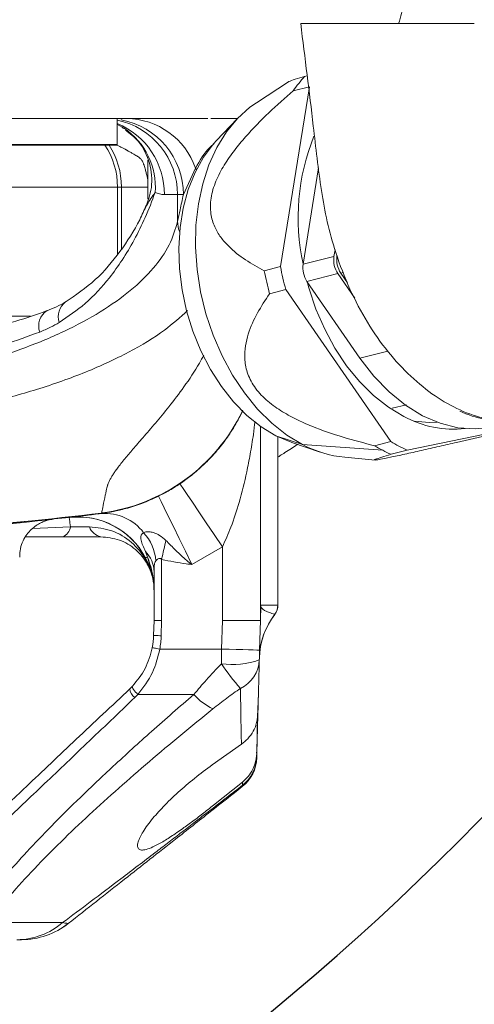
# Model space of a CAD drawing. Header units: millimetres. Extents: x 51337 to 61814, y -21781 to -12277.
# Tile 8 of 256: x 55260 to 55320, y -18571 to -18441. Entities that reach past the tile are written whole.
import ezdxf

# ---------------------------------------------------------------- set-up
doc = ezdxf.new("R2010")
doc.units = ezdxf.units.MM
doc.header["$LTSCALE"] = 0.3175
for name, color, linetype, lineweight in [('1轮廓实线层', 7, 'Continuous', 18), ('7标注层', 4, 'Continuous', 13), ('sub', 1, 'Continuous', 18), ('粗实线', 7, 'Continuous', 18)]:
    doc.layers.add(name, color=color, linetype=linetype, lineweight=lineweight)
doc.styles.add('标准汉字', font='gbenor.shx', dxfattribs={"bigfont": 'gbcbig.shx'})
doc.dimstyles.new('M1：15', dxfattribs={"dimscale": 15, "dimtxt": 3.5, "dimasz": 2.5, "dimexe": 2, "dimexo": 0, "dimgap": 0.5, "dimtad": 1, "dimdec": 4, "dimdsep": 46, "dimtxsty": '标准汉字', "dimcen": 5, "dimdle": 5, "dimclrd": 1, "dimclre": 1, "dimclrt": 256, "dimadec": 4, "dimazin": 2, "dimtfac": 1, "dimtdec": 4, "dimtmove": 0, "dimatfit": 3, "dimfxl": 1, "dimtolj": 1, "dimarcsym": 0})

# ---------------------------------------------------------------- blocks, each defined once
blk = doc.blocks.new('*D34')
at = {"layer": '7标注层', "color": 1, "lineweight": -2, "ltscale": 30, "transparency": 16777216}
blk.add_line((54654.41, -18378.15), (54761.15, -18359.33), dxfattribs=at)
blk.add_arc((55072.94, -18304.36), 346.6, 196.2021, 353.7979, dxfattribs=at)
at = {"layer": '7标注层', "color": 1, "lineweight": 20, "ltscale": 30, "transparency": 16777216}
for points in [[(55411.28, -18341.46), (55423.76, -18342.14), (55419.55, -18304.36)], [(54734.02, -18402.48), (54746.2, -18399.65), (54731.61, -18364.54)]]:
    blk.add_solid(points, dxfattribs=at)
at = {"layer": 'Defpoints', "color": 0, "lineweight": 20, "ltscale": 30, "transparency": 16777216}
for p in [(54794.67, -18304.36), (56512.47, -18304.36), (54654.41, -18378.15), (54935.66, -18622.61), (53093.16, -18653.45)]:
    blk.add_point(p, dxfattribs=at)
at = {"layer": '7标注层', "ltscale": 30, "transparency": 16777216, "insert": (55100.21, -18616.02), "char_height": 52.5, "attachment_point": 5, "rotation": 5, "style": '标准汉字'}
blk.add_mtext('\\A1;165%%D', dxfattribs=at)

msp = doc.modelspace()

# ---------------------------------------------------------------- linework, layer by layer
at = {"layer": '1轮廓实线层', "ltscale": 30}
for points in [[(55291.4169, -18452.26016), (55290.57701, -18452.85587), (55288.93637, -18454.33464), (55287.47386, -18456.10898), (55286.21083, -18458.15306), (55285.16567, -18460.43705), (55284.35365, -18462.92763), (55283.7866, -18465.5885), (55283.4728, -18468.38089), (55283.4168, -18471.26402), (55283.61944, -18474.19589), (55284.07775, -18477.13371), (55284.78505, -18480.03467), (55285.73104, -18482.85647), (55286.90191, -18485.55793), (55288.2806, -18488.09971), (55289.84698, -18490.44471), (55291.57824, -18492.55871), (55293.44911, -18494.41092), (55295.43232, -18495.97435), (55297.49895, -18497.22614)], [(55286.19029, -18457.23747), (55285.78757, -18457.68188), (55284.47103, -18459.4435), (55283.35682, -18461.45936), (55282.46253, -18463.69766), (55281.80226, -18466.12318), (55281.38641, -18468.6976), (55281.22156, -18471.38031), (55281.3103, -18474.12904), (55281.65122, -18476.90045), (55282.23897, -18479.65079), (55283.06424, -18482.33672), (55284.11405, -18484.91587), (55285.37185, -18487.34756), (55286.81776, -18489.59344), (55288.42901, -18491.61812), (55290.1802, -18493.38963), (55292.04369, -18494.88004), (55293.9901, -18496.06584)], [(55281.32625, -18469.30488), (55281.18876, -18468.87266), (55281.04367, -18467.88387)], [(55310.82787, -18493.52836), (55308.79686, -18492.29812), (55306.84782, -18490.76163), (55305.00918, -18488.94133), (55303.30775, -18486.86375), (55301.76835, -18484.55917), (55300.41342, -18482.0612), (55299.26272, -18479.40626), (55298.33304, -18476.63306), (55298.09923, -18475.78361)], [(55305.05378, -18485.84713), (55306.89286, -18488.23069), (55308.90464, -18490.31355), (55311.0547, -18492.06008), (55313.30626, -18493.44041), (55315.6208, -18494.43089), (55317.95867, -18495.0146), (55320.27995, -18495.18155), (55322.54486, -18494.92889)], [(55312.22399, -18494.17384), (55314.16615, -18494.34124), (55315.2345, -18494.29448)], [(55293.9901, -18496.06584), (55295.98871, -18496.92838), (55296.09699, -18496.96528)], [(55281.35622, -18502.38951), (55281.46416, -18502.5497), (55281.78256, -18503.02218), (55282.29917, -18503.78882), (55282.99416, -18504.82016), (55283.84084, -18506.07662), (55284.8067, -18507.50997), (55285.85466, -18509.06511), (55286.94445, -18510.68236)], [(55278.53269, -18504.0247), (55278.61795, -18504.19812), (55278.86934, -18504.7095), (55279.2772, -18505.53914), (55279.82587, -18506.65524), (55280.49431, -18508.01491), (55281.2568, -18509.56597), (55282.08411, -18511.24885), (55282.94446, -18512.9989)], [(55266.78476, -18506.81831), (55266.7864, -18506.82144), (55266.7877, -18506.82392)], [(55266.7877, -18506.82392), (55266.79002, -18506.84391), (55266.79691, -18506.90301), (55266.80832, -18507.00106), (55266.82424, -18507.13762), (55266.84456, -18507.31217), (55266.86922, -18507.524), (55266.89815, -18507.77229), (55266.9312, -18508.05606)], [(55271.05329, -18506.24223), (55271.02617, -18506.2709), (55271.00336, -18506.29409)], [(55278.9448, -18512.33836), (55279.01821, -18512.00964), (55279.09129, -18511.68244), (55279.16369, -18511.35819), (55279.23512, -18511.03838), (55279.30521, -18510.7245), (55279.37367, -18510.41796), (55279.44017, -18510.12011), (55279.50444, -18509.83237)], [(55277.68426, -18514.46455), (55277.67936, -18514.44714), (55277.67687, -18514.43838)], [(55278.89194, -18522.37379), (55278.69691, -18522.36869), (55278.5094, -18522.36377), (55278.33656, -18522.35924), (55278.18507, -18522.35528), (55278.06075, -18522.35203), (55277.96838, -18522.34959), (55277.91149, -18522.3481), (55277.89228, -18522.34762)], [(55278.70335, -18524.134), (55278.51166, -18524.0977), (55278.32735, -18524.06277), (55278.15749, -18524.03056), (55278.00862, -18524.00236), (55277.88643, -18523.97921), (55277.79563, -18523.96198), (55277.73971, -18523.9514), (55277.72084, -18523.94782)], [(55291.84208, -18524.26489), (55291.74604, -18524.26239), (55291.46161, -18524.25494), (55290.99972, -18524.24284), (55290.37811, -18524.22657), (55289.62069, -18524.20672), (55288.75655, -18524.1841), (55287.81891, -18524.15954), (55286.8438, -18524.134)], [(55275.83685, -18530.09497), (55275.66481, -18529.94554), (55275.50193, -18529.78291), (55275.35686, -18529.61575), (55275.23733, -18529.45294), (55275.14969, -18529.30312), (55275.09863, -18529.17432), (55275.08683, -18529.07335), (55275.11493, -18529.00558)]]:
    msp.add_lwpolyline(points, dxfattribs=at)
for centre, radius, start, end in [((55312.06263, -18461.57028), 19.16112, 138.2461032, 145.4501988), ((55271.05009, -18464.3443), 9.99358, 359.9368828, 78.2754259), ((55269.31458, -18464.26271), 9.99435, 359.4691232, 67.8618583), ((55271.82419, -18464.33831), 9.98662, 359.9024628, 79.5540731), ((55274.24761, -18464.04055), 9.68568, 19.2006499, 89.4446827), ((55268.77256, -18463.3727), 9.35113, 355.7066795, 56.0138967), ((55325.54107, -18467.36978), 28.62138, 158.0326657, 192.2883571), ((55263.14108, -18463.35532), 10, 0, 33.367013), ((55263.56921, -18463.34966), 10.09066, 359.9678423, 32.990251), ((55272.98086, -18457.75532), 0.1, 270, 0), ((55304.79397, -18472.95633), 3.19426, 171.6265487, 214.1707945), ((55305.18619, -18472.8749), 3.19417, 171.625913, 214.1714302), ((55332.76502, -18466.7227), 41.02284, 190.7307038, 195.0665282), ((55334.90124, -18466.18984), 41.01932, 190.7306609, 195.0668167), ((55300.72859, -18473.97008), 3.19426, 171.6265487, 214.1707945), ((55265.13485, -18481.62155), 2.37362, 122.394543, 199.9409137), ((55267.79783, -18480.41589), 2.45267, 127.2875284, 197.9019509), ((55267.94453, -18482.44453), 23.9999, 277.4425575, 334.3635809), ((55267.94473, -18482.43024), 23.9999, 277.4478269, 334.3374184), ((55317.43103, -18481.44792), 13.76731, 241.339022, 276.2136034), ((55324.1623, -18480.18825), 13.97617, 244.8631067, 273.094624), ((55304.4931, -18484.12512), 14.85109, 241.9038586, 264.4183738), ((55317.72555, -18479.37434), 20.97454, 239.1516471, 242.5422956), ((55319.56043, -18479.38679), 20.3495, 239.1001165, 246.0207835), ((55317.14932, -18480.48386), 19.72431, 242.5414817, 246.0759872), ((55267.94442, -18516.7509), 10.00006, 27.8482924, 96.6592991), ((55267.94444, -18516.75682), 10.00003, 14.6460849, 96.6425082), ((55271.46538, -18512.67533), 6.39794, 36.9701232, 94.1412286), ((55265.31405, -18507.83962), 1.63157, 291.7227482, 352.3767655), ((55271.33094, -18507.39362), 1.99942, 199.3488538, 258.854415), ((55271.92731, -18513.06), 6.28751, 4.9260296, 42.3099688), ((55274.13679, -18514.00298), 3.80803, 0.7930337, 45.4802442), ((55266.87129, -18517.57849), 11.25825, 17.1562911, 17.3119157), ((55287.20102, -18511.72558), 9.90297, 194.6389927, 195.8987577), ((55292.24143, -18518.35552), 2.00311, 323.0770438, 0.0053943), ((55292.25603, -18518.35532), 2, 322.7354384, 0), ((55301.80978, -18525.61594), 9.99965, 142.7659425, 178.49994), ((55301.73893, -18525.57653), 9.92779, 142.6888835, 178.4889847), ((55267.89572, -18522.08584), 10, 349.2690148, 358.5), ((55267.89572, -18522.08584), 11, 349.2690148, 358.5), ((55288.29908, -18515.89635), 10.26826, 261.6630483, 289.9850885), ((55312.50333, -18508.65719), 31.02994, 214.1051633, 221.6918943), ((55287.41052, -18525.33438), 4.4031, 295.8776832, 357.2416391), ((55276.18819, -18529.26426), 1.43566, 183.8933968, 238.6778673), ((55289.12724, -18524.90221), 7.87784, 221.2358775, 244.0961538), ((55286.47296, -18538.29561), 5, 308.1572266, 358.5), ((55286.52151, -18538.16787), 4.95482, 308.3985454, 358.4567809), ((55259.86511, -18553.09036), 9.26501, 270.1718021, 310.6812417), ((55260.48583, -18552.35532), 10, 270, 308.1572266)]:
    msp.add_arc(centre, radius, start, end, dxfattribs=at)
at = {"layer": 'sub', "color": 4, "ltscale": 30}
msp.add_arc((55072.94446, -18304.35532), 424.98931, 190, 170, dxfattribs=at)
at = {"layer": '粗实线', "ltscale": 30}
for p, q in [((55295.64702, -18449.50061), (55291.4169, -18452.26016)), ((55297.7682, -18448.81027), (55298.10076, -18448.72733)), ((55294.59921, -18473.82732), (55298.42055, -18450.17003)), ((55296.28088, -18450.70358), (55298.42055, -18450.17003)), ((55273.08086, -18457.75532), (55273.08086, -18454.35532)), ((55273.66824, -18454.4756), (55273.63417, -18454.51849)), ((55285.45249, -18454.35532), (55288.91667, -18454.35532)), ((55288.89227, -18454.38104), (55286.19029, -18457.23747)), ((55273.08086, -18455.13489), (55273.32703, -18455.22429)), ((55273.28209, -18455.20072), (55273.99977, -18455.619)), ((55273.69851, -18455.43139), (55273.94941, -18455.65437)), ((55258.15265, -18457.75532), (55273.08086, -18457.75532)), ((55272.98086, -18457.85533), (55258.23926, -18457.85533)), ((55277.13346, -18459.83164), (55277.13346, -18464.94256)), ((55283.39451, -18460.85515), (55281.8108, -18464.35531)), ((55283.52793, -18461.10653), (55283.39451, -18460.85515)), ((55299.61354, -18460.84382), (55297.56839, -18473.50492)), ((55251.01437, -18463.35532), (55273.14108, -18463.35532)), ((55273.14108, -18463.35532), (55273.14108, -18472.20271)), ((55273.14108, -18463.35532), (55273.65986, -18463.35532)), ((55273.65986, -18463.35532), (55277.13346, -18463.35532)), ((55273.65986, -18471.51621), (55273.65986, -18463.35532)), ((55281.04367, -18464.35531), (55279.3085, -18464.35531)), ((55281.8108, -18464.35531), (55281.04367, -18464.35531)), ((55281.04367, -18464.35531), (55281.04367, -18467.88387)), ((55277.00534, -18465.75483), (55276.79134, -18466.1821)), ((55301.77837, -18471.59602), (55301.63377, -18472.49116)), ((55297.56839, -18473.50492), (55301.63377, -18472.49116)), ((55292.45954, -18474.36087), (55294.59921, -18473.82732)), ((55298.08577, -18475.76417), (55302.15115, -18474.75042)), ((55302.15115, -18474.75042), (55304.36794, -18477.95819)), ((55302.54347, -18474.66897), (55302.89516, -18474.58126)), ((55302.54347, -18474.66897), (55303.41974, -18475.93697)), ((55293.15235, -18477.3862), (55295.29203, -18476.85262)), ((55309.11016, -18496.84801), (55295.29203, -18476.85262)), ((55298.08577, -18475.76417), (55305.05378, -18485.84713)), ((55251.01437, -18480.35531), (55261.6915, -18480.35531)), ((55305.05378, -18485.84713), (55308.70748, -18484.93605)), ((55311.17164, -18491.98492), (55309.28268, -18492.45595)), ((55291.94446, -18520.35533), (55291.94446, -18494.80983)), ((55327.91164, -18494.52945), (55311.29028, -18497.97999)), ((55293.9901, -18496.06584), (55297.49895, -18497.22614)), ((55294.24453, -18518.35533), (55294.24453, -18496.19507)), ((55294.25602, -18518.35533), (55294.25602, -18496.20076)), ((55296.09699, -18496.96528), (55299.8238, -18498.21862)), ((55297.49895, -18497.22614), (55308.05432, -18497.98613)), ((55306.97048, -18497.38156), (55309.11016, -18496.84801)), ((55303.04863, -18498.9058), (55307.05534, -18499.26444)), ((55309.15063, -18498.51354), (55311.29028, -18497.97999)), ((55266.7877, -18506.82392), (55253.27351, -18507.99965)), ((55261.95013, -18508.27758), (55266.9312, -18508.05606)), ((55266.9312, -18508.05606), (55269.44446, -18508.05606)), ((55265.91792, -18509.35533), (55261.10648, -18509.35533)), ((55270.94445, -18509.35533), (55265.91792, -18509.35533)), ((55286.94445, -18510.68236), (55282.94446, -18512.9989)), ((55286.94361, -18520.35533), (55286.94445, -18510.68236)), ((55277.10149, -18512.04129), (55276.80681, -18511.28783)), ((55278.9448, -18512.33836), (55278.9448, -18520.35533)), ((55277.62859, -18514.25754), (55277.68426, -18514.46455)), ((55277.66173, -18514.37428), (55277.68426, -18514.46455)), ((55277.94445, -18513.95028), (55277.94445, -18520.35533)), ((55291.94446, -18520.35533), (55291.99564, -18518.40117)), ((55292.00082, -18518.35533), (55294.24453, -18518.35533)), ((55294.24453, -18518.35533), (55294.25602, -18518.35533)), ((55293.8428, -18519.55887), (55293.84836, -18519.56542)), ((55277.94445, -18520.35533), (55277.89228, -18522.34762)), ((55277.94445, -18520.35533), (55278.9448, -18520.35533)), ((55278.9448, -18520.35533), (55278.89194, -18522.37379)), ((55286.94361, -18520.35533), (55286.8438, -18524.134)), ((55291.94446, -18520.35533), (55291.84208, -18524.26489)), ((55278.70335, -18524.134), (55286.8438, -18524.134)), ((55275.83685, -18530.09497), (55283.20309, -18530.09497)), ((55291.61747, -18532.84224), (55291.48709, -18537.82179)), ((55285.62396, -18539.36644), (55289.45309, -18536.62803)), ((55291.42978, -18538.95067), (55291.43294, -18538.82431)), ((55289.58513, -18541.61473), (55285.79927, -18544.64312)), ((55265.90451, -18560.11646), (55256.03884, -18560.11646)), ((55266.0407, -18560.67057), (55266.63131, -18560.22482)), ((55260.67359, -18562.32109), (55261.31788, -18562.32064))]:
    msp.add_line(p, q, dxfattribs=at)
for points, knots in [([(55310.15169, -18441.85533), (55310.40848, -18440.97167), (55310.88387, -18439.33584), (55310.88128, -18437.50503), (55310.88009, -18436.6632)], [0, 0, 0, 0, 59400.595933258, 109962.894702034, 109962.894702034, 109962.894702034, 109962.894702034]), ([(55325.0158, -18494.1405), (55323.90489, -18494.08442), (55321.6512, -18493.97066), (55318.23944, -18492.80757), (55314.88997, -18490.91796), (55311.69113, -18488.32955), (55308.67806, -18485.07414), (55305.96696, -18481.20708), (55303.64219, -18476.79191), (55301.91799, -18472.30342), (55300.68439, -18467.93385), (55299.70885, -18462.36625), (55298.74487, -18453.67225), (55297.8229, -18446.35283), (55297.25639, -18441.85533)], [0, 0, 0, 0, 35764.336399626, 72554.021447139, 108593.371705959, 145604.302391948, 183172.629791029, 221753.569357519, 260612.42279917, 300515.389352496, 332527.178577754, 364528.25130008, 430280.255300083, 535074.363699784, 535074.363699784, 535074.363699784, 535074.363699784]), ([(55297.25639, -18441.85533), (55299.65773, -18441.85533), (55304.47611, -18441.85533), (55309.91365, -18441.85533), (55313.81452, -18441.85533), (55316.45279, -18441.85533), (55318.69476, -18441.85533), (55319.64201, -18441.85533), (55320.11541, -18441.85533)], [0, 0, 0, 0, 67513.376540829, 135468.324340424, 170943.186982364, 206404.527844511, 243171.44351274, 279904.291840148, 279904.291840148, 279904.291840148, 279904.291840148]), ([(55295.65278, -18449.5094), (55295.67295, -18449.49554), (55295.76278, -18449.43378), (55296.47277, -18449.19905), (55297.33561, -18448.9401), (55297.7682, -18448.81027)], [0, 0, 0, 0, 19530.537355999, 87007.617801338, 154852.476658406, 154852.476658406, 154852.476658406, 154852.476658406]), ([(55292.45954, -18474.36087), (55291.62485, -18473.90657), (55289.95221, -18472.99621), (55288.04362, -18471.50524), (55286.71331, -18469.99863), (55285.88311, -18468.6254), (55285.35048, -18466.93054), (55285.34698, -18464.83716), (55286.02481, -18462.56424), (55287.15835, -18460.43829), (55288.51304, -18458.50931), (55290.46523, -18456.16559), (55293.05919, -18453.5258), (55295.20547, -18451.64565), (55296.28088, -18450.70358)], [0, 0, 0, 0, 65807.19960349, 131870.776759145, 165452.65715364, 199056.490446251, 232763.819360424, 266343.739940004, 299952.166261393, 333659.588569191, 367318.834276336, 400857.595078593, 467489.825103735, 534404.636556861, 534404.636556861, 534404.636556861, 534404.636556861]), ([(55151.30477, -18454.35532), (55151.45623, -18454.35532), (55151.74387, -18454.35532), (55152.63019, -18454.35532), (55153.76454, -18454.35532), (55155.14177, -18454.35532), (55156.73829, -18454.35532), (55158.54379, -18454.35532), (55161.04966, -18454.35532), (55164.48454, -18454.35532), (55169.17308, -18454.35532), (55174.69203, -18454.35532), (55181.1647, -18454.35532), (55188.63709, -18454.35532), (55196.70876, -18454.35532), (55205.23858, -18454.35532), (55214.07762, -18454.35532), (55223.0715, -18454.35532), (55232.06317, -18454.35532), (55240.89557, -18454.35532), (55249.41459, -18454.35532), (55257.47086, -18454.35532), (55264.92606, -18454.35532), (55271.28514, -18454.35532), (55276.66905, -18454.35532), (55281.11857, -18454.35532), (55283.91165, -18454.35532), (55284.99343, -18454.35532), (55285.01006, -18454.35532)], [0, 0, 0, 0, 46043.301921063, 87441.665452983, 124413.423361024, 158071.007888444, 189605.403934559, 219413.269746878, 247733.001543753, 296445.800068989, 341857.651847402, 386018.941708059, 436213.680487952, 486409.763276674, 536605.754089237, 586801.884487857, 636998.026494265, 687194.224401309, 737390.367165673, 787586.445975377, 837782.604699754, 887978.895320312, 938175.247407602, 988372.331371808, 1030585.34881424, 1074289.265950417, 1120889.339384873, 1121616.913125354, 1121616.913125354, 1121616.913125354, 1121616.913125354]), ([(55285.41928, -18454.34984), (55286.38592, -18454.34983), (55287.64589, -18454.34983), (55288.73419, -18454.32938), (55288.98755, -18454.32462)], [0, 0, 0, 0, 84273.545348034, 109845.609118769, 109845.609118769, 109845.609118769, 109845.609118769]), ([(55274.17495, -18455.85485), (55274.78728, -18456.32692), (55276.21991, -18457.4314), (55277.50881, -18460.17475), (55277.84575, -18463.39895), (55277.09025, -18465.35564), (55276.72306, -18466.30665)], [0, 0, 0, 0, 39394.502525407, 92169.043386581, 144839.513195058, 194646.471538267, 194646.471538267, 194646.471538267, 194646.471538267]), ([(55273.02166, -18457.84618), (55273.09842, -18457.8787), (55273.2622, -18457.94806), (55273.58372, -18458.10209), (55273.87179, -18458.24644), (55274.04237, -18458.3349), (55274.16082, -18458.39802), (55274.22566, -18458.43295), (55274.2935, -18458.46976), (55274.3737, -18458.51388), (55274.61192, -18458.64671), (55274.83188, -18458.77573), (55275.10009, -18458.93404), (55275.34153, -18459.07715), (55275.58123, -18459.2139), (55275.80228, -18459.33383), (55276.00953, -18459.44994), (55276.22102, -18459.65371), (55276.41632, -18459.94926), (55276.57467, -18460.32405), (55276.66653, -18460.60755), (55276.76614, -18460.93613), (55276.88792, -18461.37811), (55277.00341, -18461.81676), (55277.0992, -18462.22741), (55277.13346, -18462.37426)], [0, 0, 0, 0, 6433.655101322, 13726.162858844, 16730.673979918, 19482.549562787, 20822.174467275, 21523.58686808, 22306.399239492, 24242.797804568, 26806.266944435, 44260.654508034, 73943.205602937, 116060.656690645, 179415.377643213, 259091.852313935, 349790.247803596, 438037.963576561, 570446.418634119, 695190.741894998, 779220.906801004, 854246.066427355, 918866.347328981, 973140.722717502, 1003354.934144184, 1003354.934144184, 1003354.934144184, 1003354.934144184]), ([(55285.8084, -18457.67121), (55285.62864, -18457.82697), (55284.70031, -18458.63134), (55283.97742, -18459.86244), (55283.39451, -18460.85515)], [0, 0, 0, 0, 21268.962965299, 109837.243367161, 109837.243367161, 109837.243367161, 109837.243367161]), ([(55265.46391, -18481.16981), (55266.63659, -18480.37707), (55269.12539, -18478.69461), (55271.75407, -18475.78144), (55273.82734, -18472.92298), (55275.40386, -18470.27169), (55276.87376, -18467.30895), (55277.68053, -18465.17535), (55278.09746, -18464.07275)], [0, 0, 0, 0, 53550.112079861, 113650.540053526, 150745.578315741, 190709.445623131, 233602.356164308, 279474.156057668, 279474.156057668, 279474.156057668, 279474.156057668]), ([(55278.09746, -18464.07275), (55277.70323, -18464.61713), (55277.27563, -18465.2076), (55277.02491, -18465.7152), (55277.00534, -18465.75483)], [0, 0, 0, 0, 101228.545020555, 109800.497536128, 109800.497536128, 109800.497536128, 109800.497536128]), ([(55279.3085, -18464.35531), (55279.09856, -18464.34074), (55278.72759, -18464.31501), (55278.28819, -18464.14608), (55278.09746, -18464.07275)], [0, 0, 0, 0, 62145.473141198, 109810.627929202, 109810.627929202, 109810.627929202, 109810.627929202]), ([(55277.13346, -18465.17598), (55277.13076, -18465.18969), (55277.11465, -18465.27174), (55277.09031, -18465.39982), (55277.05403, -18465.60275), (55277.04448, -18465.65618)], [0, 0, 0, 0, 19926.197752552, 119231.842699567, 154722.352891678, 154722.352891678, 154722.352891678, 154722.352891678]), ([(55281.8108, -18464.35531), (55281.6653, -18465.02599), (55281.40559, -18466.22319), (55281.15422, -18467.37661), (55281.04367, -18467.88387)], [0, 0, 0, 0, 61524.76175112, 109824.563938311, 109824.563938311, 109824.563938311, 109824.563938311]), ([(55276.93014, -18465.72446), (55276.65191, -18466.37265), (55275.72362, -18468.53524), (55273.54326, -18471.88225), (55270.4027, -18475.68486), (55267.64047, -18477.55829), (55266.26961, -18478.48805)], [0, 0, 0, 0, 24530.369618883, 81842.342088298, 138658.263202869, 194636.508708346, 194636.508708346, 194636.508708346, 194636.508708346]), ([(55281.04367, -18467.88387), (55280.74249, -18468.91786), (55280.14023, -18470.98551), (55277.99891, -18474.04009), (55274.97774, -18476.99687), (55271.01966, -18479.80252), (55266.19375, -18482.4005), (55260.66174, -18484.68733), (55254.55644, -18486.62245), (55248.01255, -18488.17981), (55241.02027, -18489.34143), (55233.71202, -18490.11121), (55228.72844, -18490.24681), (55226.23715, -18490.31459)], [0, 0, 0, 0, 46298.814132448, 92583.660598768, 138840.313896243, 185055.0547751, 231214.231104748, 277308.856162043, 320708.427471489, 364044.586159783, 407324.163691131, 450563.410841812, 493785.184062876, 493785.184062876, 493785.184062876, 493785.184062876]), ([(55293.15235, -18477.3862), (55292.60291, -18478.21573), (55291.50569, -18479.87232), (55290.46149, -18482.18152), (55289.94875, -18484.21841), (55289.82491, -18485.88427), (55290.11196, -18487.70346), (55291.04708, -18489.63048), (55292.65782, -18491.38889), (55294.5996, -18492.7956), (55296.6454, -18493.91647), (55299.40504, -18495.13614), (55302.86633, -18496.32397), (55305.59996, -18497.02839), (55306.97048, -18497.38156)], [0, 0, 0, 0, 66643.96705578, 133087.892891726, 166607.818480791, 200221.751915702, 233796.422497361, 267297.002367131, 300842.886642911, 334394.644097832, 367978.999736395, 401286.142698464, 467792.534218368, 534660.715751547, 534660.715751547, 534660.715751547, 534660.715751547]), ([(55263.8658, -18479.61639), (55262.5136, -18480.09176), (55259.66722, -18481.0924), (55254.68406, -18482.45936), (55249.39275, -18483.61457), (55243.92406, -18484.52378), (55238.45074, -18485.1879), (55232.50376, -18485.66279), (55228.36772, -18485.75397), (55226.24493, -18485.80076)], [0, 0, 0, 0, 42759.807712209, 90008.8011783, 141740.978312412, 183493.386280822, 227771.784902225, 274584.964373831, 323945.375127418, 323945.375127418, 323945.375127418, 323945.375127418]), ([(55282.35379, -18479.61118), (55281.4002, -18480.47687), (55279.30762, -18482.37656), (55274.76778, -18485.1013), (55269.13195, -18487.73188), (55262.79268, -18489.98005), (55256.0006, -18491.82337), (55248.92265, -18493.26193), (55241.53913, -18494.30845), (55233.95891, -18494.99041), (55228.83421, -18495.1121), (55226.28066, -18495.17273)], [0, 0, 0, 0, 42111.218556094, 92409.367480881, 142115.859740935, 190903.800553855, 235910.905462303, 280040.308069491, 323446.923662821, 366343.338109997, 408945.776840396, 408945.776840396, 408945.776840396, 408945.776840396]), ([(55266.31278, -18478.46409), (55265.9137, -18478.68271), (55265.11486, -18479.12035), (55264.25096, -18479.46259), (55263.81864, -18479.63386)], [0, 0, 0, 0, 54826.908121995, 109748.009892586, 109748.009892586, 109748.009892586, 109748.009892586]), ([(55262.90355, -18482.43107), (55263.38016, -18482.23064), (55264.26527, -18481.85842), (55265.0854, -18481.38726), (55265.46391, -18481.16981)], [0, 0, 0, 0, 59097.152744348, 109747.426366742, 109747.426366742, 109747.426366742, 109747.426366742]), ([(55226.27205, -18488.79301), (55228.72213, -18488.7285), (55233.64162, -18488.59899), (55240.90514, -18487.86687), (55247.447, -18486.82548), (55253.22407, -18485.53942), (55258.30731, -18484.12254), (55261.36087, -18482.9988), (55262.90355, -18482.43107)], [0, 0, 0, 0, 50352.431389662, 101102.087295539, 152643.596032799, 193932.123607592, 236033.050761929, 279020.259084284, 279020.259084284, 279020.259084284, 279020.259084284]), ([(55284.49254, -18485.45696), (55284.30648, -18485.80905), (55283.52712, -18487.2838), (55281.97441, -18489.5573), (55279.99329, -18492.18724), (55278.14609, -18494.41107), (55276.5358, -18496.26753), (55275.18624, -18497.81546), (55274.05335, -18499.1499), (55273.29663, -18500.10483), (55272.80623, -18500.78369), (55272.5273, -18501.19708), (55272.28786, -18501.58599), (55272.09746, -18501.93702), (55271.96139, -18502.2358), (55271.8844, -18502.43899), (55271.8383, -18502.5789), (55271.78669, -18502.73132), (55271.72819, -18502.9779), (55271.65461, -18503.34402), (55271.55591, -18503.78881), (55271.46678, -18504.21132), (55271.30394, -18504.97823), (55271.11449, -18505.88157), (55271.07567, -18506.11003), (55271.05567, -18506.22766)], [0, 0, 0, 0, 26204.643949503, 109759.147756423, 185209.694150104, 251665.330873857, 316028.118638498, 370891.65813494, 419538.996249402, 472668.227616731, 493388.306858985, 513251.679409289, 532256.580417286, 552016.178543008, 568778.843493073, 581900.317025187, 587237.853349, 593693.056881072, 609360.116289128, 633438.347089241, 665927.785432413, 703342.710366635, 731753.290828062, 863542.330801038, 1003437.290788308, 1003437.290788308, 1003437.290788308, 1003437.290788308]), ([(55289.65286, -18492.71293), (55289.62921, -18492.7672), (55289.4463, -18493.18693), (55289.0282, -18493.96864), (55288.42171, -18495.02885), (55287.79504, -18495.99224), (55287.15555, -18496.88649), (55286.45982, -18497.77397), (55285.75509, -18498.58594), (55285.06726, -18499.31157), (55284.17601, -18500.18598), (55282.9618, -18501.25337), (55281.86627, -18502.02859), (55281.35622, -18502.38951)], [0, 0, 0, 0, 7791.918593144, 60271.87705197, 112882.262677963, 161502.246936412, 200942.605371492, 244562.055718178, 293452.407241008, 323398.595367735, 355932.763052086, 430084.575689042, 494683.271174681, 494683.271174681, 494683.271174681, 494683.271174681]), ([(55291.24131, -18494.18395), (55291.17266, -18494.75679), (55290.99979, -18496.19949), (55290.63622, -18498.41501), (55290.05868, -18501.40622), (55289.2579, -18504.61729), (55288.19811, -18507.9231), (55287.33375, -18509.82553), (55286.94445, -18510.68236)], [0, 0, 0, 0, 28553.05800698, 71910.066340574, 110815.384749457, 178638.90351209, 234269.154639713, 279856.612464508, 279856.612464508, 279856.612464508, 279856.612464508]), ([(55309.15063, -18498.51354), (55308.71408, -18498.64417), (55307.84232, -18498.90504), (55307.13209, -18499.14652), (55306.93056, -18499.25678), (55307.07325, -18499.27258), (55307.66856, -18499.18356), (55308.95579, -18498.93044), (55310.9187, -18498.50889), (55313.16873, -18498.00723), (55315.48043, -18497.48204), (55318.55106, -18496.77631), (55322.34671, -18495.89424), (55325.30628, -18495.1998), (55326.79008, -18494.85164)], [0, 0, 0, 0, 66732.271009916, 133262.533553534, 166825.695034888, 200485.088749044, 234103.226474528, 267648.533923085, 301238.618039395, 334834.086167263, 368462.332295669, 401813.121545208, 468406.499735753, 535362.179073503, 535362.179073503, 535362.179073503, 535362.179073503]), ([(55294.25602, -18498.86935), (55294.3526, -18498.80977), (55294.66746, -18498.61552), (55295.2568, -18498.24061), (55296.01275, -18497.74989), (55296.55102, -18497.38258), (55296.81077, -18497.20534)], [0, 0, 0, 0, 21524.752215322, 70171.334739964, 134744.259680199, 194963.945414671, 194963.945414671, 194963.945414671, 194963.945414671]), ([(55281.35622, -18502.38951), (55280.84403, -18502.72061), (55279.92937, -18503.3119), (55278.95947, -18503.80689), (55278.53269, -18504.0247)], [0, 0, 0, 0, 61524.377477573, 109869.341956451, 109869.341956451, 109869.341956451, 109869.341956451]), ([(55278.53269, -18504.0247), (55277.80521, -18504.356), (55276.33676, -18505.02474), (55274.28479, -18505.65954), (55272.44903, -18506.08492), (55271.50856, -18506.221), (55271.00336, -18506.29409)], [0, 0, 0, 0, 49358.850326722, 99632.890508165, 143656.096215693, 194751.530327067, 194751.530327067, 194751.530327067, 194751.530327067]), ([(55222.94446, -18509.35533), (55227.49368, -18509.30653), (55236.54173, -18509.20948), (55252.60625, -18508.34683), (55264.06523, -18507.03949), (55271.05329, -18506.24223)], [0, 0, 0, 0, 43686.378220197, 86888.821330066, 154414.477968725, 154414.477968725, 154414.477968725, 154414.477968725]), ([(55271.00336, -18506.29409), (55270.30676, -18506.38286), (55268.90693, -18506.56124), (55267.64078, -18506.71436), (55266.90852, -18506.80243), (55266.82604, -18506.81302), (55266.78476, -18506.81831)], [0, 0, 0, 0, 53955.263362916, 108423.97161072, 151516.011106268, 194690.770217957, 194690.770217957, 194690.770217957, 194690.770217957]), ([(55271.05567, -18506.22766), (55271.05524, -18506.23199), (55271.05447, -18506.23973), (55271.05365, -18506.24147), (55271.05329, -18506.24223)], [0, 0, 0, 0, 61509.014858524, 109826.010358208, 109826.010358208, 109826.010358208, 109826.010358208]), ([(55249.8871, -18508.39954), (55250.41202, -18508.36125), (55251.77163, -18508.2621), (55253.93356, -18508.08967), (55256.28267, -18507.88837), (55258.44182, -18507.6895), (55260.35951, -18507.50286), (55261.9719, -18507.33826), (55263.25454, -18507.20267), (55264.14075, -18507.10704), (55264.64088, -18507.05241), (55264.64616, -18507.05264), (55264.64841, -18507.05274)], [0, 0, 0, 0, 30152.614569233, 78098.510707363, 126046.651922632, 173943.41252058, 221842.274695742, 269700.981758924, 317559.13085062, 365501.416545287, 413445.92281677, 449039.542935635, 449039.542935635, 449039.542935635, 449039.542935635]), ([(55260.27658, -18512.04505), (55260.2755, -18511.76179), (55260.27303, -18511.10907), (55260.56845, -18510.1552), (55261.03405, -18509.26041), (55261.60986, -18508.54616), (55262.23037, -18508.00175), (55262.84665, -18507.61135), (55263.41835, -18507.35081), (55263.89058, -18507.19703), (55264.19117, -18507.1272), (55264.30204, -18507.10679), (55264.3028, -18507.10665)], [0, 0, 0, 0, 54859.746853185, 126413.416781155, 191264.979294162, 250307.36367905, 303677.260806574, 351075.523640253, 391847.297132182, 425007.135956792, 449036.610167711, 449201.314183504, 449201.314183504, 449201.314183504, 449201.314183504]), ([(55264.66246, -18507.05155), (55264.60834, -18507.05811), (55264.53955, -18507.06644), (55264.2154, -18507.10244), (55264.14632, -18507.11011)], [0, 0, 0, 0, 86390.606880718, 109786.733572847, 109786.733572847, 109786.733572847, 109786.733572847]), ([(55269.44446, -18508.05606), (55270.45641, -18508.16256), (55272.47945, -18508.37545), (55275.1051, -18509.99108), (55276.54774, -18511.7498), (55277.17501, -18513.00426), (55277.37157, -18513.47951), (55277.48379, -18513.79191), (55277.55559, -18514.01198), (55277.59697, -18514.14979), (55277.61689, -18514.21908), (55277.61872, -18514.22548), (55277.61953, -18514.22833)], [0, 0, 0, 0, 119328.358578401, 238553.772937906, 360603.305453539, 391305.839484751, 411702.397768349, 425138.184757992, 434059.497997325, 443038.093054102, 446625.671273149, 449501.392576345, 449501.392576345, 449501.392576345, 449501.392576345]), ([(55277.67687, -18514.43838), (55277.67625, -18514.43618), (55277.6749, -18514.43148), (55277.66042, -18514.3811), (55277.62763, -18514.27104), (55277.56762, -18514.08636), (55277.47567, -18513.8295), (55277.31422, -18513.43786), (55276.8068, -18512.41962), (55275.63476, -18510.97597), (55273.49233, -18509.63225), (55271.7836, -18509.44653), (55270.94445, -18509.35533)], [0, 0, 0, 0, 5186.855365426, 11117.48816222, 23606.97309306, 34403.130097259, 49458.035174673, 71153.888323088, 102725.033314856, 224151.195179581, 338908.996737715, 449649.221816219, 449649.221816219, 449649.221816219, 449649.221816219]), ([(55276.80681, -18511.28783), (55276.57607, -18510.76318), (55276.20999, -18509.9308), (55276.17264, -18509.27907), (55276.33287, -18508.97714), (55276.48125, -18508.88627), (55276.57702, -18508.82762)], [0, 0, 0, 0, 95192.777653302, 151028.499172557, 166546.140347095, 194789.375482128, 194789.375482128, 194789.375482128, 194789.375482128]), ([(55276.57702, -18508.82762), (55276.67103, -18508.78995), (55276.85942, -18508.71447), (55277.1884, -18508.70277), (55277.55872, -18508.73679), (55278.04999, -18508.84997), (55278.79363, -18509.19545), (55279.24188, -18509.5971), (55279.50444, -18509.83237)], [0, 0, 0, 0, 37752.417745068, 75649.447338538, 88105.205213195, 131476.811696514, 192894.97302321, 279740.827281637, 279740.827281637, 279740.827281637, 279740.827281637]), ([(55279.50444, -18509.83237), (55279.93543, -18510.27335), (55280.80553, -18511.16361), (55281.95687, -18512.24403), (55282.70497, -18512.81979), (55282.93891, -18512.99473), (55282.94445, -18512.99887)], [0, 0, 0, 0, 78710.639271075, 158903.688719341, 193992.035277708, 194842.936617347, 194842.936617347, 194842.936617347, 194842.936617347]), ([(55276.78635, -18512.07956), (55276.80656, -18512.09064), (55276.84698, -18512.11282), (55277.01666, -18512.06513), (55277.10149, -18512.04129)], [0, 0, 0, 0, 54936.567019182, 109869.001696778, 109869.001696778, 109869.001696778, 109869.001696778]), ([(55277.62859, -18514.25754), (55277.62421, -18514.24058), (55277.61557, -18514.20718), (55277.59284, -18514.12195), (55277.5498, -18513.96645), (55277.45104, -18513.63828), (55277.22468, -18512.98005), (55276.9613, -18512.43896), (55276.78635, -18512.07956)], [0, 0, 0, 0, 9201.477953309, 18118.232082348, 35023.941297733, 69335.969972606, 139992.21303261, 279766.55357019, 279766.55357019, 279766.55357019, 279766.55357019]), ([(55277.10149, -18512.04129), (55277.38393, -18512.86827), (55277.84628, -18514.222), (55277.93886, -18515.68292), (55277.94438, -18516.28679), (55277.94443, -18516.3394), (55277.94445, -18516.35533)], [0, 0, 0, 0, 114744.477918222, 187831.751788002, 192696.859464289, 194808.521467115, 194808.521467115, 194808.521467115, 194808.521467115]), ([(55277.10149, -18512.04129), (55277.19494, -18512.41687), (55277.35965, -18513.07889), (55277.58088, -18513.98967), (55277.64265, -18514.28351), (55277.66173, -18514.37428)], [0, 0, 0, 0, 73587.687579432, 129713.238666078, 154799.851961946, 154799.851961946, 154799.851961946, 154799.851961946]), ([(55278.1916, -18512.52009), (55278.16175, -18512.56753), (55278.04821, -18512.74795), (55277.95497, -18513.22622), (55277.94839, -18513.67889), (55277.94445, -18513.95028)], [0, 0, 0, 0, 19349.517813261, 73595.469250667, 154809.391690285, 154809.391690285, 154809.391690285, 154809.391690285]), ([(55278.9448, -18512.33836), (55278.92115, -18512.31056), (55278.87812, -18512.25996), (55278.79142, -18512.21528), (55278.69032, -18512.2013), (55278.54951, -18512.23026), (55278.36026, -18512.33167), (55278.25476, -18512.44953), (55278.1916, -18512.52009)], [0, 0, 0, 0, 30946.491076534, 56325.637702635, 81708.190822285, 118453.395171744, 183193.082594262, 279777.886261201, 279777.886261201, 279777.886261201, 279777.886261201]), ([(55282.94448, -18512.9989), (55282.93673, -18512.99817), (55282.68742, -18512.97486), (55281.34185, -18512.83922), (55280.02442, -18512.56394), (55278.9448, -18512.33836)], [0, 0, 0, 0, 891.436238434, 28681.294841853, 154844.338292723, 154844.338292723, 154844.338292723, 154844.338292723]), ([(55277.62859, -18514.25754), (55277.63376, -18514.27709), (55277.64409, -18514.3162), (55277.65585, -18514.35492), (55277.66173, -18514.37428)], [0, 0, 0, 0, 54934.529187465, 109876.667124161, 109876.667124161, 109876.667124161, 109876.667124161]), ([(55277.94445, -18516.35533), (55277.94445, -18516.35064), (55277.94462, -18515.84313), (55277.87868, -18515.20706), (55277.71692, -18514.58926), (55277.68426, -18514.46455)], [0, 0, 0, 0, 1143.716996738, 123790.778842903, 154812.761214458, 154812.761214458, 154812.761214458, 154812.761214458]), ([(55291.99564, -18518.40117), (55291.9961, -18518.39044), (55291.99713, -18518.36709), (55291.99867, -18518.36429), (55291.99994, -18518.35818), (55292.00063, -18518.35596), (55292.00082, -18518.35533)], [0, 0, 0, 0, 54783.426536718, 119243.640258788, 173619.34278483, 194986.024526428, 194986.024526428, 194986.024526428, 194986.024526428]), ([(55292.00082, -18518.35533), (55292.00006, -18518.36031), (55291.99893, -18518.36777), (55291.99758, -18518.38063), (55291.99672, -18518.39071), (55291.99641, -18518.39739), (55291.99609, -18518.40332), (55291.99605, -18518.40577), (55291.99599, -18518.40715), (55291.99596, -18518.40853), (55291.99592, -18518.41009), (55291.99589, -18518.41275), (55291.99581, -18518.41901), (55291.99599, -18518.43097), (55291.99717, -18518.45566), (55292.00386, -18518.50479), (55292.03594, -18518.61534), (55292.23081, -18518.90753), (55292.76979, -18519.23442), (55293.58974, -18519.48235), (55293.8428, -18519.55887)], [0, 0, 0, 0, 2869.446008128, 4303.444403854, 5021.720910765, 5380.71316345, 5471.192922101, 5492.614358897, 5510.342754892, 5528.194848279, 5547.803769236, 5579.70660569, 5675.916848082, 6111.17704699, 7837.252969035, 14728.257429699, 42280.376749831, 152483.088153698, 593318.635719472, 790110.210165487, 790110.210165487, 790110.210165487, 790110.210165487]), ([(55286.94361, -18520.35533), (55287.59887, -18520.35533), (55288.90938, -18520.35533), (55290.56251, -18520.35533), (55291.71889, -18520.35533), (55291.86927, -18520.35533), (55291.94446, -18520.35533)], [0, 0, 0, 0, 48738.655452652, 97476.062135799, 146216.367765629, 194953.189514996, 194953.189514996, 194953.189514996, 194953.189514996]), ([(55277.72084, -18523.94782), (55277.46069, -18524.90213), (55276.93757, -18526.82109), (55275.72465, -18528.2748), (55275.11493, -18529.00558)], [0, 0, 0, 0, 54643.307387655, 109878.825109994, 109878.825109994, 109878.825109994, 109878.825109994]), ([(55278.70335, -18524.134), (55278.44021, -18525.19529), (55277.88674, -18527.42754), (55276.54216, -18529.17718), (55275.83685, -18530.09497)], [0, 0, 0, 0, 52242.920789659, 109883.78066316, 109883.78066316, 109883.78066316, 109883.78066316]), ([(55286.8438, -18524.134), (55286.83752, -18524.49386), (55286.8263, -18525.13658), (55286.81515, -18525.7751), (55286.81024, -18526.0561)], [0, 0, 0, 0, 61558.871157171, 109943.654277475, 109943.654277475, 109943.654277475, 109943.654277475]), ([(55291.84208, -18524.26489), (55291.8358, -18524.50479), (55291.82458, -18524.93326), (55291.81343, -18525.35893), (55291.80852, -18525.54627)], [0, 0, 0, 0, 61572.186976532, 109974.358296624, 109974.358296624, 109974.358296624, 109974.358296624]), ([(55283.20309, -18530.09497), (55283.73933, -18529.45583), (55284.87869, -18528.09784), (55286.14168, -18526.7628), (55286.81024, -18526.0561)], [0, 0, 0, 0, 51740.777155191, 109935.080097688, 109935.080097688, 109935.080097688, 109935.080097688]), ([(55291.80852, -18525.54627), (55291.78726, -18526.35822), (55291.74645, -18527.91659), (55291.68276, -18530.34898), (55291.64404, -18531.82804), (55291.62139, -18532.69296)], [0, 0, 0, 0, 48205.555822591, 92521.421555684, 154934.332090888, 154934.332090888, 154934.332090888, 154934.332090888]), ([(55274.75584, -18529.36174), (55272.399, -18531.58391), (55267.7795, -18535.93944), (55261.6138, -18541.7528), (55256.24808, -18546.81191), (55253.13791, -18549.74436), (55251.61207, -18551.183)], [0, 0, 0, 0, 57558.42449008, 112816.776079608, 154502.314266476, 194648.650901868, 194648.650901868, 194648.650901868, 194648.650901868]), ([(55253.7233, -18559.70328), (55254.43533, -18558.77304), (55255.87901, -18556.88694), (55258.38499, -18553.91236), (55261.22668, -18550.74795), (55264.55383, -18547.26688), (55268.34663, -18543.51009), (55272.74931, -18539.35563), (55277.7159, -18534.85413), (55281.33158, -18531.71817), (55283.20309, -18530.09497)], [0, 0, 0, 0, 34345.06425646, 69636.343663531, 109007.04509989, 150254.162614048, 197289.675124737, 247239.64661938, 303786.963248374, 364462.271216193, 364462.271216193, 364462.271216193, 364462.271216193]), ([(55275.11493, -18529.00558), (55275.04904, -18529.07335), (55274.93168, -18529.19408), (55274.80945, -18529.31062), (55274.75584, -18529.36174)], [0, 0, 0, 0, 61681.647308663, 109881.054189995, 109881.054189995, 109881.054189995, 109881.054189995]), ([(55275.83685, -18530.09497), (55275.76438, -18530.17025), (55275.63526, -18530.30438), (55275.50084, -18530.43387), (55275.44186, -18530.49069)], [0, 0, 0, 0, 61675.070588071, 109886.749775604, 109886.749775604, 109886.749775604, 109886.749775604]), ([(55285.68571, -18531.98855), (55286.29313, -18531.51177), (55287.46918, -18530.58867), (55288.72504, -18529.71729), (55289.33226, -18529.29597)], [0, 0, 0, 0, 56790.580486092, 109954.217028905, 109954.217028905, 109954.217028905, 109954.217028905]), ([(55289.33226, -18529.29597), (55289.35031, -18530.67929), (55289.3854, -18533.36913), (55289.43096, -18535.56261), (55289.45309, -18536.62803)], [0, 0, 0, 0, 56550.436165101, 109960.646136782, 109960.646136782, 109960.646136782, 109960.646136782]), ([(55275.44186, -18530.49069), (55273.30965, -18532.52151), (55269.16557, -18536.46854), (55263.19691, -18542.15236), (55257.58969, -18547.49302), (55254.03302, -18550.88013), (55252.29808, -18552.53236)], [0, 0, 0, 0, 52041.338659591, 101145.700460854, 149049.440200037, 194670.809831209, 194670.809831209, 194670.809831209, 194670.809831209]), ([(55291.45271, -18537.83812), (55291.47314, -18537.36568), (55291.52344, -18536.20256), (55291.54726, -18533.64891), (55291.63062, -18531.58318), (55291.68609, -18530.20855)], [0, 0, 0, 0, 28856.345434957, 71042.374714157, 154953.687547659, 154953.687547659, 154953.687547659, 154953.687547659]), ([(55256.03884, -18560.11646), (55256.98979, -18558.93601), (55258.89253, -18556.57407), (55262.16671, -18553.01285), (55265.67458, -18549.46337), (55269.39908, -18545.92975), (55273.28912, -18542.41557), (55277.31588, -18538.921), (55281.44682, -18535.44376), (55284.27249, -18533.14049), (55285.68571, -18531.98855)], [0, 0, 0, 0, 45405.876904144, 90851.43755092, 136350.088154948, 181902.766722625, 227503.724934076, 273144.401820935, 318818.637785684, 364517.590479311, 364517.590479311, 364517.590479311, 364517.590479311]), ([(55289.45309, -18536.62803), (55289.74364, -18536.40316), (55290.36283, -18535.92392), (55290.98265, -18535.04383), (55291.4806, -18533.95763), (55291.56692, -18533.18225), (55291.62139, -18532.69296)], [0, 0, 0, 0, 45589.875625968, 97160.196209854, 133261.344885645, 195006.783340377, 195006.783340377, 195006.783340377, 195006.783340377]), ([(55291.48709, -18537.82179), (55291.43367, -18538.31928), (55291.36404, -18538.9677), (55291.09364, -18539.64796), (55290.83038, -18540.20692), (55290.38792, -18540.9002), (55289.84181, -18541.38627), (55289.58513, -18541.61473)], [0, 0, 0, 0, 81812.496265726, 106633.025537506, 120103.442260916, 183641.366792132, 239986.927032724, 239986.927032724, 239986.927032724, 239986.927032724]), ([(55291.48709, -18537.82179), (55291.48446, -18537.92187), (55291.4798, -18538.0999), (55291.47613, -18538.23998), (55291.47453, -18538.30131)], [0, 0, 0, 0, 61833.286988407, 109992.561142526, 109992.561142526, 109992.561142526, 109992.561142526]), ([(55291.47453, -18538.30131), (55291.47348, -18538.34143), (55291.4716, -18538.41334), (55291.47136, -18538.42245), (55291.47125, -18538.42648)], [0, 0, 0, 0, 61375.613055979, 109993.565035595, 109993.565035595, 109993.565035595, 109993.565035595]), ([(55285.79927, -18544.64312), (55285.30481, -18545.03481), (55284.33938, -18545.7996), (55282.91277, -18546.87988), (55281.44915, -18547.94155), (55279.98099, -18548.93909), (55278.6309, -18549.75245), (55277.53318, -18550.29707), (55276.70967, -18550.56492), (55276.12551, -18550.58238), (55275.80153, -18550.33654), (55275.75291, -18549.92509), (55275.85994, -18549.46907), (55276.04226, -18548.9919), (55276.37328, -18548.35269), (55276.91397, -18547.52221), (55277.79084, -18546.3687), (55279.14159, -18544.83749), (55281.06485, -18542.98405), (55283.2471, -18541.11175), (55284.82931, -18539.94994), (55285.62396, -18539.36644)], [0, 0, 0, 0, 43402.600358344, 84744.610380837, 124741.854864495, 173582.517482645, 219771.556724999, 259719.995301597, 298493.364738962, 335969.679245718, 373812.483799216, 414962.760228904, 436138.387695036, 458053.323332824, 492333.699247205, 527777.102558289, 565028.208646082, 630596.637700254, 699753.604398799, 766847.619983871, 834544.405771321, 834544.405771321, 834544.405771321, 834544.405771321]), ([(55289.58513, -18541.61473), (55289.58798, -18541.7047), (55289.59308, -18541.86571), (55289.59724, -18541.99428), (55289.59908, -18542.05101)], [0, 0, 0, 0, 61460.525789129, 109986.787406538, 109986.787406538, 109986.787406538, 109986.787406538]), ([(55265.90451, -18560.11646), (55267.12476, -18559.20538), (55269.69748, -18557.28451), (55273.76188, -18554.20782), (55277.14091, -18551.63202), (55279.7397, -18549.64281), (55281.43379, -18548.34353), (55283.06794, -18547.08785), (55284.76024, -18545.78503), (55286.56604, -18544.39335), (55288.2275, -18543.11063), (55289.2639, -18542.30995), (55289.59908, -18542.05101)], [0, 0, 0, 0, 68552.257109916, 144532.139706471, 229725.331520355, 260347.918438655, 292580.470920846, 326430.574988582, 353842.771665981, 389617.767977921, 430269.79493172, 449701.300761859, 449701.300761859, 449701.300761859, 449701.300761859]), ([(55266.66405, -18560.2185), (55269.13, -18558.28097), (55273.83024, -18554.58792), (55280.08011, -18549.67731), (55285.24995, -18545.61531), (55288.17607, -18543.31621), (55289.56207, -18542.2272)], [0, 0, 0, 0, 62829.570952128, 119756.934803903, 159283.232967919, 194854.236288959, 194854.236288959, 194854.236288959, 194854.236288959]), ([(55289.59908, -18542.05101), (55289.59341, -18542.10261), (55289.58326, -18542.19505), (55289.56856, -18542.21735), (55289.56207, -18542.2272)], [0, 0, 0, 0, 61398.638518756, 109987.59512116, 109987.59512116, 109987.59512116, 109987.59512116]), ([(55266.66405, -18560.2185), (55266.62664, -18560.21898), (55266.55076, -18560.21995), (55266.1219, -18560.15127), (55265.90451, -18560.11646)], [0, 0, 0, 0, 54178.903623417, 109874.924497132, 109874.924497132, 109874.924497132, 109874.924497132]), ([(55260.48583, -18562.35533), (55260.45424, -18562.35533), (55260.39724, -18562.35533), (55260.04837, -18562.35533), (55259.89289, -18562.35533)], [0, 0, 0, 0, 60888.173856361, 109841.44146171, 109841.44146171, 109841.44146171, 109841.44146171])]:
    msp.add_open_spline(points, degree=3, knots=knots, dxfattribs=at)

# ---------------------------------------------------------------- dimensions: what is measured, and where the dimension line sits
at = {"layer": '7标注层', "ltscale": 30}
dim = msp.add_angular_dim_2l(base=(54935.66285, -18622.60987), line1=((54654.41169, -18378.15394), (53093.15683, -18653.44529)), line2=((56512.46664, -18304.35532), (54794.66887, -18304.35532)), text='165%%D', dimstyle='M1：15', override={"dimtad": 1, "dimtih": 0, "dimtoh": 0, "dimsah": 1, "dimtzin": 8}, dxfattribs=at)
dim.commit()
dim.dimension.update_dxf_attribs({"geometry": '*D34', "text_midpoint": (55100.21121, -18616.01575)})

doc.saveas('drawing.dxf')
